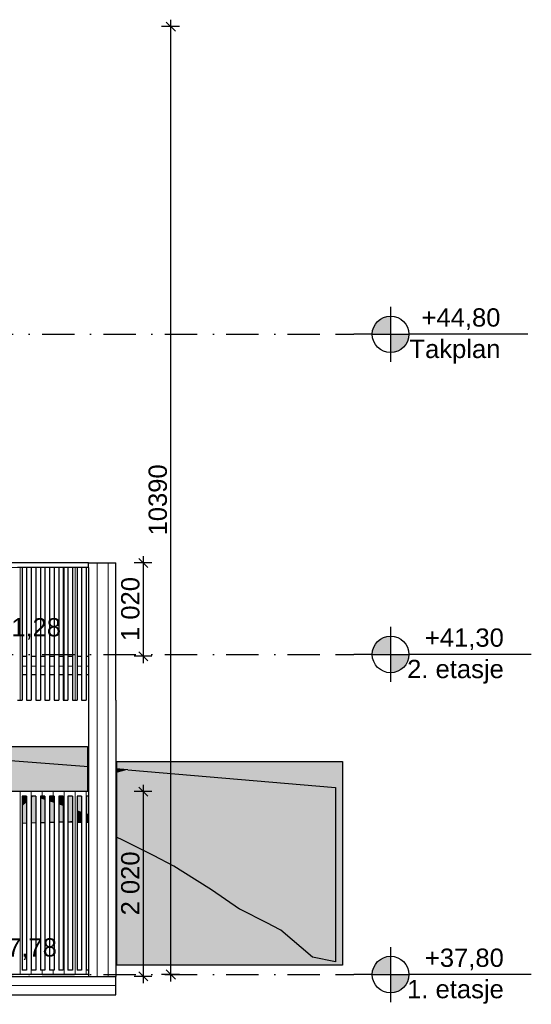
# Model space of a CAD drawing. Header units: millimetres. Extents: x 165469 to 198610573, y -6480348226 to 105421.
# Tile 29 of 42: x 174861861 to 174867448, y -6480310431 to -6480299667. Entities that reach past the tile are written whole.
import ezdxf

# ---------------------------------------------------------------- set-up
doc = ezdxf.new("R2010")
doc.units = ezdxf.units.MM
doc.header["$LTSCALE"] = 0.5
doc.header["$MEASUREMENT"] = 0
doc.linetypes.add('PLINE', pattern=[0])
doc.linetypes.add('Prikk & stiplet', pattern=[1340.555525, 705.555534, -352.777767, 0, -282.222223])
for name, color, linetype in [('231- Bærende yttervegger(Nye konstruksjoner)', 7, 'Continuous'), ('25-- Dekker(Nye konstruksjoner)', 7, 'Continuous'), ('711--_E__ Eksisterende terreng(Nye konstruksjoner)', 7, 'Continuous'), ('842-M___1_100 Målsetting bygning(Nye konstruksjoner)', 7, 'Continuous'), ('878- Annen overflate_visuell informasjon (Skravur)(Nye konstruksjoner)', 7, 'Continuous')]:
    doc.layers.add(name, color=color, linetype=linetype)
doc.layers.add('235- Utvendig kledning og overflate(Nye konstruksjoner)', color=7, linetype='Continuous', lineweight=0)
doc.layers.add('255- Gulvoverflate(Nye konstruksjoner)', color=7, linetype='Continuous', lineweight=0)
doc.styles.add('GENERATED_STYLE_1', font='arial.ttf')
doc.dimstyles.new('GENERATED_STYLE__2', dxfattribs={"dimtxt": 200, "dimasz": 95, "dimexe": 0.18, "dimexo": 1000, "dimgap": 0, "dimtad": 1, "dimdec": 0, "dimzin": 0, "dimdsep": 46, "dimtxsty": 'GENERATED_STYLE_1', "dimblk": 'ARROWHEAD_6', "dimblk1": 'ARROWHEAD_6', "dimblk2": 'ARROWHEAD_6', "dimcen": 0.09, "dimclrd": 256, "dimclre": 256, "dimclrt": 256, "dimadec": 1, "dimazin": 0, "dimtfac": 1, "dimtdec": 4, "dimtmove": 0, "dimatfit": 3, "dimfxl": 1, "dimtolj": 1, "dimtzin": 0, "dimarcsym": 0})

# ---------------------------------------------------------------- blocks, each defined once
blk = doc.blocks.new('*X5', base_point=(168699949, -6480347906))
at = {"layer": '235- Utvendig kledning og overflate(Nye konstruksjoner)', "linetype": 'PLINE'}
for p, q in [((174862706, -6480307106), (174862706, -6480307904)), ((174862706, -6480307906), (174862706, -6480307106)), ((174862826, -6480307106), (174862826, -6480307904)), ((174862826, -6480307906), (174862826, -6480307106)), ((174862706, -6480307904), (174862706, -6480310126)), ((174862706, -6480310126), (174862706, -6480307906)), ((174862826, -6480307904), (174862826, -6480310126)), ((174862826, -6480310126), (174862826, -6480307906))]:
    blk.add_line(p, q, dxfattribs=at)
blk = doc.blocks.new('*X6', base_point=(168699949.229226, -6480347906.25))
at = {"layer": '235- Utvendig kledning og overflate(Nye konstruksjoner)', "linetype": 'PLINE'}
for p, q in [((174862345.665335, -6480308156.25), (174862345.665335, -6480310056.25)), ((174862345.665335, -6480310056.25), (174862345.665335, -6480308156.25))]:
    blk.add_line(p, q, dxfattribs=at)
blk = doc.blocks.new('*X8', base_point=(168699949.2292, -6480347906.25))
at = {"layer": '235- Utvendig kledning og overflate(Nye konstruksjoner)', "linetype": 'PLINE'}
for p, q in [((174862585.7289, -6480308156.25), (174862585.7289, -6480310056.25)), ((174862585.7289, -6480310056.25), (174862585.7289, -6480308156.25))]:
    blk.add_line(p, q, dxfattribs=at)
blk = doc.blocks.new('*X9', base_point=(168699949, -6480347906))
at = {"layer": '235- Utvendig kledning og overflate(Nye konstruksjoner)', "linetype": 'PLINE'}
for p, q in [((174862466, -6480308156), (174862466, -6480310056)), ((174862466, -6480310056), (174862466, -6480308156))]:
    blk.add_line(p, q, dxfattribs=at)
blk = doc.blocks.new('*X12', base_point=(168699949.2292, -6480347906.25))
at = {"layer": '235- Utvendig kledning og overflate(Nye konstruksjoner)', "linetype": 'PLINE'}
for p, q in [((174861985.5753, -6480308156.25), (174861985.5753, -6480310056.25)), ((174861985.5753, -6480310056.25), (174861985.5753, -6480308156.25))]:
    blk.add_line(p, q, dxfattribs=at)
blk = doc.blocks.new('*X13', base_point=(168699949, -6480347906))
at = {"layer": '235- Utvendig kledning og overflate(Nye konstruksjoner)', "linetype": 'PLINE'}
for p, q in [((174861866, -6480308156), (174861866, -6480310056)), ((174861866, -6480310056), (174861866, -6480308156))]:
    blk.add_line(p, q, dxfattribs=at)
blk = doc.blocks.new('*X22', base_point=(168699949, -6480347906))
at = {"layer": '235- Utvendig kledning og overflate(Nye konstruksjoner)', "linetype": 'PLINE'}
for p, q in [((174860905, -6480308106), (174860905, -6480308156)), ((174860905, -6480308156), (174860905, -6480308106)), ((174861025, -6480308106), (174861025, -6480308156)), ((174861025, -6480308156), (174861025, -6480308106)), ((174861145, -6480308106), (174861145, -6480308156)), ((174861145, -6480308156), (174861145, -6480308106)), ((174861265, -6480308106), (174861265, -6480308156)), ((174861265, -6480308156), (174861265, -6480308106)), ((174861385, -6480308106), (174861385, -6480308156)), ((174861385, -6480308156), (174861385, -6480308106)), ((174861505, -6480308106), (174861505, -6480308156)), ((174861505, -6480308156), (174861505, -6480308106)), ((174861625, -6480308106), (174861625, -6480308156)), ((174861625, -6480308156), (174861625, -6480308106)), ((174861746, -6480308106), (174861746, -6480308156)), ((174861746, -6480308156), (174861746, -6480308106)), ((174861866, -6480308106), (174861866, -6480308156)), ((174861866, -6480308156), (174861866, -6480308106)), ((174861986, -6480308106), (174861986, -6480308156)), ((174861986, -6480308156), (174861986, -6480308106)), ((174862106, -6480308106), (174862106, -6480308156)), ((174862106, -6480308156), (174862106, -6480308106)), ((174862226, -6480308106), (174862226, -6480308156)), ((174862226, -6480308156), (174862226, -6480308106)), ((174862346, -6480308106), (174862346, -6480308156)), ((174862346, -6480308156), (174862346, -6480308106)), ((174862466, -6480308106), (174862466, -6480308156)), ((174862466, -6480308156), (174862466, -6480308106)), ((174862586, -6480308106), (174862586, -6480308156)), ((174862586, -6480308156), (174862586, -6480308106))]:
    blk.add_line(p, q, dxfattribs=at)
blk = doc.blocks.new('*X25', base_point=(168699949, -6480347906))
at = {"layer": '235- Utvendig kledning og overflate(Nye konstruksjoner)', "linetype": 'PLINE'}
for p, q in [((174862706, -6480305606), (174862706, -6480307106)), ((174862706, -6480307106), (174862706, -6480305606)), ((174862826, -6480305606), (174862826, -6480307106)), ((174862826, -6480307106), (174862826, -6480305606))]:
    blk.add_line(p, q, dxfattribs=at)
blk = doc.blocks.new('*X26', base_point=(168699949, -6480347906))
at = {"layer": '235- Utvendig kledning og overflate(Nye konstruksjoner)', "linetype": 'PLINE'}
for p, q in [((174862346, -6480305656), (174862346, -6480307106)), ((174862346, -6480307106), (174862346, -6480305656))]:
    blk.add_line(p, q, dxfattribs=at)
blk = doc.blocks.new('*X28', base_point=(168699949, -6480347906))
at = {"layer": '235- Utvendig kledning og overflate(Nye konstruksjoner)', "linetype": 'PLINE'}
for p, q in [((174862586, -6480305656), (174862586, -6480307106)), ((174862586, -6480307106), (174862586, -6480305656))]:
    blk.add_line(p, q, dxfattribs=at)
blk = doc.blocks.new('*X29', base_point=(168699949, -6480347906))
at = {"layer": '235- Utvendig kledning og overflate(Nye konstruksjoner)', "linetype": 'PLINE'}
for p, q in [((174862466, -6480305656), (174862466, -6480307106)), ((174862466, -6480307106), (174862466, -6480305656))]:
    blk.add_line(p, q, dxfattribs=at)
blk = doc.blocks.new('*X32', base_point=(168699949, -6480347906))
at = {"layer": '235- Utvendig kledning og overflate(Nye konstruksjoner)', "linetype": 'PLINE'}
for p, q in [((174861986, -6480305656), (174861986, -6480307106)), ((174861986, -6480307106), (174861986, -6480305656))]:
    blk.add_line(p, q, dxfattribs=at)
blk = doc.blocks.new('*X33', base_point=(168699949, -6480347906))
at = {"layer": '235- Utvendig kledning og overflate(Nye konstruksjoner)', "linetype": 'PLINE'}
for p, q in [((174861866, -6480305656), (174861866, -6480307106)), ((174861866, -6480307106), (174861866, -6480305656))]:
    blk.add_line(p, q, dxfattribs=at)
blk = doc.blocks.new('*X44', base_point=(168699949, -6480347906))
at = {"layer": '235- Utvendig kledning og overflate(Nye konstruksjoner)', "linetype": 'PLINE'}
for p, q in [((174860811, -6480305655), (174862611, -6480305655)), ((174862611, -6480305655), (174860811, -6480305655))]:
    blk.add_line(p, q, dxfattribs=at)
blk = doc.blocks.new('*X56', base_point=(168699949, -6480347906))
at = {"layer": '235- Utvendig kledning og overflate(Nye konstruksjoner)', "linetype": 'PLINE'}
for p, q in [((174861936, -6480306736), (174861886, -6480306736)), ((174861886, -6480306736), (174861936, -6480306736))]:
    blk.add_line(p, q, dxfattribs=at)
blk = doc.blocks.new('*X57', base_point=(168699949, -6480347906))
at = {"layer": '235- Utvendig kledning og overflate(Nye konstruksjoner)', "linetype": 'PLINE'}
for p, q in [((174862036, -6480306736), (174861986, -6480306736)), ((174861986, -6480306736), (174862036, -6480306736))]:
    blk.add_line(p, q, dxfattribs=at)
blk = doc.blocks.new('*X58', base_point=(168699949, -6480347906))
at = {"layer": '235- Utvendig kledning og overflate(Nye konstruksjoner)', "linetype": 'PLINE'}
for p, q in [((174862136, -6480306736), (174862086, -6480306736)), ((174862086, -6480306736), (174862136, -6480306736))]:
    blk.add_line(p, q, dxfattribs=at)
blk = doc.blocks.new('*X59', base_point=(168699949, -6480347906))
at = {"layer": '235- Utvendig kledning og overflate(Nye konstruksjoner)', "linetype": 'PLINE'}
for p, q in [((174862236, -6480306736), (174862186, -6480306736)), ((174862186, -6480306736), (174862236, -6480306736))]:
    blk.add_line(p, q, dxfattribs=at)
blk = doc.blocks.new('*X60', base_point=(168699949, -6480347906))
at = {"layer": '235- Utvendig kledning og overflate(Nye konstruksjoner)', "linetype": 'PLINE'}
for p, q in [((174862336, -6480306736), (174862286, -6480306736)), ((174862286, -6480306736), (174862336, -6480306736))]:
    blk.add_line(p, q, dxfattribs=at)
blk = doc.blocks.new('*X61', base_point=(168699949, -6480347906))
at = {"layer": '235- Utvendig kledning og overflate(Nye konstruksjoner)', "linetype": 'PLINE'}
for p, q in [((174862436, -6480306736), (174862386, -6480306736)), ((174862386, -6480306736), (174862436, -6480306736))]:
    blk.add_line(p, q, dxfattribs=at)
blk = doc.blocks.new('*X62', base_point=(168699949, -6480347906))
at = {"layer": '235- Utvendig kledning og overflate(Nye konstruksjoner)', "linetype": 'PLINE'}
for p, q in [((174862536, -6480306736), (174862486, -6480306736)), ((174862486, -6480306736), (174862536, -6480306736))]:
    blk.add_line(p, q, dxfattribs=at)
blk = doc.blocks.new('*X63', base_point=(168699949, -6480347906))
at = {"layer": '235- Utvendig kledning og overflate(Nye konstruksjoner)', "linetype": 'PLINE'}
for p, q in [((174862611, -6480306736), (174862586, -6480306736)), ((174862586, -6480306736), (174862611, -6480306736))]:
    blk.add_line(p, q, dxfattribs=at)
blk = doc.blocks.new('*X65', base_point=(168699949, -6480347906))
at = {"layer": '235- Utvendig kledning og overflate(Nye konstruksjoner)', "linetype": 'PLINE'}
for p, q in [((174860905, -6480310056), (174860905, -6480310106)), ((174860905, -6480310106), (174860905, -6480310056)), ((174861025, -6480310056), (174861025, -6480310106)), ((174861025, -6480310106), (174861025, -6480310056)), ((174861145, -6480310056), (174861145, -6480310106)), ((174861145, -6480310106), (174861145, -6480310056)), ((174861265, -6480310056), (174861265, -6480310106)), ((174861265, -6480310106), (174861265, -6480310056)), ((174861385, -6480310056), (174861385, -6480310106)), ((174861385, -6480310106), (174861385, -6480310056)), ((174861505, -6480310056), (174861505, -6480310106)), ((174861505, -6480310106), (174861505, -6480310056)), ((174861625, -6480310056), (174861625, -6480310106)), ((174861625, -6480310106), (174861625, -6480310056)), ((174861746, -6480310056), (174861746, -6480310106)), ((174861746, -6480310106), (174861746, -6480310056)), ((174861866, -6480310056), (174861866, -6480310106)), ((174861866, -6480310106), (174861866, -6480310056)), ((174861986, -6480310056), (174861986, -6480310106)), ((174861986, -6480310106), (174861986, -6480310056)), ((174862106, -6480310056), (174862106, -6480310106)), ((174862106, -6480310106), (174862106, -6480310056)), ((174862226, -6480310056), (174862226, -6480310106)), ((174862226, -6480310106), (174862226, -6480310056)), ((174862346, -6480310056), (174862346, -6480310106)), ((174862346, -6480310106), (174862346, -6480310056)), ((174862466, -6480310056), (174862466, -6480310106)), ((174862466, -6480310106), (174862466, -6480310056)), ((174862586, -6480310056), (174862586, -6480310106)), ((174862586, -6480310106), (174862586, -6480310056))]:
    blk.add_line(p, q, dxfattribs=at)
blk = doc.blocks.new('*D68', base_point=(168699949, -6480347906))
at = {"layer": '842-M___1_100 Målsetting bygning(Nye konstruksjoner)', "linetype": 'PLINE'}
for p, q in [((174863211, -6480305606), (174863211, -6480305531)), ((174863305, -6480305606), (174863111, -6480305606)), ((174863261, -6480305656), (174863161, -6480305556)), ((174863211, -6480306626), (174863211, -6480305606)), ((174863161, -6480306576), (174863261, -6480306676)), ((174863305, -6480306626), (174863111, -6480306626)), ((174863211, -6480306701), (174863211, -6480306626))]:
    blk.add_line(p, q, dxfattribs=at)
at = {"layer": '842-M___1_100 Målsetting bygning(Nye konstruksjoner)', "insert": (174863171, -6480306459), "char_height": 200, "attachment_point": 7, "rotation": 90, "style": 'GENERATED_STYLE_1'}
blk.add_mtext('\\A1;{\\pql;\\fArial|b0|i0|c0|p0;\\W1.000000;1\xa0020}', dxfattribs=at)
blk = doc.blocks.new('ARROWHEAD_6')
at = {"linetype": 'Continuous'}
for p, q in [((0, 0), (-1, 0)), ((-0.5, -0.5), (0.5, 0.5))]:
    blk.add_line(p, q, dxfattribs=at)
blk = doc.blocks.new('*D90', base_point=(168699949, -6480347906))
at = {"layer": '842-M___1_100 Målsetting bygning(Nye konstruksjoner)', "linetype": 'PLINE'}
for p, q in [((174863305, -6480308106), (174863111, -6480308106)), ((174863261, -6480308156), (174863161, -6480308056)), ((174863211, -6480308106), (174863211, -6480308031)), ((174863211, -6480310126), (174863211, -6480308106)), ((174863305, -6480310126), (174863111, -6480310126)), ((174863161, -6480310076), (174863261, -6480310176)), ((174863211, -6480310201), (174863211, -6480310126))]:
    blk.add_line(p, q, dxfattribs=at)
at = {"layer": '842-M___1_100 Målsetting bygning(Nye konstruksjoner)', "insert": (174863171, -6480309459), "char_height": 200, "attachment_point": 7, "rotation": 90, "style": 'GENERATED_STYLE_1'}
blk.add_mtext('\\A1;{\\pql;\\fArial|b0|i0|c0|p0;\\W1.000000;2\xa0020}', dxfattribs=at)
blk = doc.blocks.new('*D91', base_point=(168699949, -6480347906))
at = {"layer": '842-M___1_100 Målsetting bygning(Nye konstruksjoner)', "linetype": 'PLINE'}
for p, q in [((174863561, -6480299792), (174863461, -6480299692)), ((174863511, -6480299742), (174863511, -6480299667)), ((174863605, -6480299742), (174863411, -6480299742)), ((174863511, -6480310106), (174863511, -6480299742)), ((174863461, -6480310056), (174863561, -6480310156)), ((174863605, -6480310106), (174863411, -6480310106)), ((174863511, -6480310181), (174863511, -6480310106))]:
    blk.add_line(p, q, dxfattribs=at)
at = {"layer": '842-M___1_100 Målsetting bygning(Nye konstruksjoner)', "insert": (174863471, -6480305305), "char_height": 200, "attachment_point": 7, "rotation": 90, "style": 'GENERATED_STYLE_1'}
blk.add_mtext('\\A1;{\\pql;\\fArial|b0|i0|c0|p0;\\W1.000000;10390}', dxfattribs=at)

msp = doc.modelspace()

# ---------------------------------------------------------------- hatches: boundary and pattern name
at = {"linetype": 'Continuous'}
for points in [[(174865911.5, -6480303106.2), (174865911.5, -6480302906.2, 0.4142136), (174865711.5, -6480303106.2)], [(174865911.5, -6480303106.2), (174865911.5, -6480303306.2, 0.4142136), (174866111.5, -6480303106.2)], [(174865911.5, -6480306606.2), (174865911.5, -6480306406.2, 0.4142136), (174865711.5, -6480306606.2)], [(174865911.5, -6480306606.2), (174865911.5, -6480306806.2, 0.4142136), (174866111.5, -6480306606.2)], [(174865911.5, -6480310106.2), (174865911.5, -6480309906.2, 0.4142136), (174865711.5, -6480310106.2)], [(174865911.5, -6480310106.2), (174865911.5, -6480310306.2, 0.4142136), (174866111.5, -6480310106.2)]]:
    msp.add_hatch(color=256, dxfattribs=at).paths.add_polyline_path(points)
at = {"layer": '255- Gulvoverflate(Nye konstruksjoner)', "linetype": 'Continuous'}
h = msp.add_hatch(dxfattribs=at)
h.set_pattern_fill('Linjer_120_mm_0003', color=256, style=0, pattern_type=2)
h.set_pattern_definition([(180, (168699949.65, -6480347906.25), (2e-10, 120), [])])
h.paths.add_polyline_path([(174860811.5, -6480310126.3), (174860811.5, -6480310326.3), (174862911.5, -6480310326.3), (174862911.5, -6480310126.3)])
at = {"layer": '711--_E__ Eksisterende terreng(Nye konstruksjoner)', "linetype": 'Continuous'}
for points in [[(174862611.5, -6480307833.9), (174860899, -6480307704.7), (174860899, -6480307797.9), (174861855.8, -6480308106.3), (174862188.5, -6480308106.3), (174862611.5, -6480307987.1)], [(174862611.5, -6480307833.9), (174860899, -6480307704.7), (174860899, -6480307797.9), (174861855.8, -6480308106.3), (174862188.5, -6480308106.3), (174862611.5, -6480307987.1)], [(174862911.5, -6480307856.5), (174862911.5, -6480307902.6), (174863040.7, -6480307866.3)], [(174862911.5, -6480307856.5), (174862911.5, -6480307902.6), (174863040.7, -6480307866.3)], [(174863040.7, -6480307866.3), (174862911.5, -6480307902.6), (174862911.5, -6480308076.4)], [(174862911.5, -6480308076.4), (174862911.5, -6480308372.3), (174865040.6, -6480308216.3), (174863040.7, -6480307866.3)], [(174863040.7, -6480307866.3), (174862911.5, -6480307902.6), (174862911.5, -6480308076.4)], [(174862911.5, -6480308076.4), (174862911.5, -6480308372.3), (174865040.6, -6480308216.3), (174863040.7, -6480307866.3)], [(174863040.7, -6480307866.3), (174865040.6, -6480308216.3), (174865311.5, -6480308133.6), (174865311.5, -6480308060.2)], [(174863040.7, -6480307866.3), (174865040.6, -6480308216.3), (174865311.5, -6480308133.6), (174865311.5, -6480308060.2)], [(174862188.5, -6480308106.3), (174862611.5, -6480308106.3), (174862611.5, -6480307987.1)], [(174862188.5, -6480308106.3), (174862611.5, -6480308106.3), (174862611.5, -6480307987.1)], [(174861886.5, -6480308156.3), (174861886.5, -6480308266.4), (174861936.5, -6480308222.2), (174861936.5, -6480308156.3)], [(174861886.5, -6480308156.3), (174861886.5, -6480308266.4), (174861936.5, -6480308222.2), (174861936.5, -6480308156.3)], [(174861886.5, -6480308454.6), (174861936.5, -6480308452.5), (174861936.5, -6480308222.2), (174861886.5, -6480308266.4)], [(174861886.5, -6480308454.6), (174861936.5, -6480308452.5), (174861936.5, -6480308222.2), (174861886.5, -6480308266.4)], [(174862011, -6480308156.3), (174861986.5, -6480308156.3), (174861986.5, -6480308177.9)], [(174862011, -6480308156.3), (174861986.5, -6480308156.3), (174861986.5, -6480308177.9)], [(174861986.5, -6480308450.4), (174862036.5, -6480308448.8), (174862036.5, -6480308164.5), (174862011, -6480308156.3), (174861986.5, -6480308177.9)], [(174861986.5, -6480308450.4), (174862036.5, -6480308448.8), (174862036.5, -6480308164.5), (174862011, -6480308156.3), (174861986.5, -6480308177.9)], [(174862011, -6480308156.3), (174862036.5, -6480308164.5), (174862036.5, -6480308156.3)], [(174862011, -6480308156.3), (174862036.5, -6480308164.5), (174862036.5, -6480308156.3)], [(174862136.5, -6480308156.3), (174862086.5, -6480308156.3), (174862086.5, -6480308180.7), (174862136.5, -6480308196.9)], [(174862136.5, -6480308156.3), (174862086.5, -6480308156.3), (174862086.5, -6480308180.7), (174862136.5, -6480308196.9)], [(174862086.5, -6480308180.7), (174862086.5, -6480308447.3), (174862136.5, -6480308445.7), (174862136.5, -6480308196.9)], [(174862086.5, -6480308180.7), (174862086.5, -6480308447.3), (174862136.5, -6480308445.7), (174862136.5, -6480308196.9)], [(174862186.5, -6480308156.3), (174862186.5, -6480308213.1), (174862236.5, -6480308229.3), (174862236.5, -6480308156.3)], [(174862186.5, -6480308156.3), (174862186.5, -6480308213.1), (174862236.5, -6480308229.3), (174862236.5, -6480308156.3)], [(174862186.5, -6480308213.1), (174862186.5, -6480308444.1), (174862236.5, -6480308442.5), (174862236.5, -6480308229.3)], [(174862186.5, -6480308213.1), (174862186.5, -6480308444.1), (174862236.5, -6480308442.5), (174862236.5, -6480308229.3)], [(174862286.5, -6480308156.3), (174862286.5, -6480308245.5), (174862336.5, -6480308261.7), (174862336.5, -6480308156.3)], [(174862286.5, -6480308156.3), (174862286.5, -6480308245.5), (174862336.5, -6480308261.7), (174862336.5, -6480308156.3)], [(174862386.5, -6480308277.9), (174862436.5, -6480308294.1), (174862436.5, -6480308156.3), (174862386.5, -6480308156.3)], [(174862386.5, -6480308277.9), (174862436.5, -6480308294.1), (174862436.5, -6480308156.3), (174862386.5, -6480308156.3)], [(174862486.5, -6480308310.3), (174862536.5, -6480308326.5), (174862536.5, -6480308156.3), (174862486.5, -6480308156.3)], [(174862486.5, -6480308310.3), (174862536.5, -6480308326.5), (174862536.5, -6480308156.3), (174862486.5, -6480308156.3)], [(174862586.5, -6480308342.7), (174862611.5, -6480308350.8), (174862611.5, -6480308156.3), (174862586.5, -6480308156.3)], [(174862586.5, -6480308342.7), (174862611.5, -6480308350.8), (174862611.5, -6480308156.3), (174862586.5, -6480308156.3)], [(174862911.5, -6480308372.3), (174862911.5, -6480308424.7), (174863760.4, -6480308596.3), (174865040.6, -6480308216.3)], [(174862911.5, -6480308372.3), (174862911.5, -6480308424.7), (174863760.4, -6480308596.3), (174865040.6, -6480308216.3)], [(174865040.6, -6480308216.3), (174863760.4, -6480308596.3), (174864915.8, -6480309286.3)], [(174865040.6, -6480308216.3), (174863760.4, -6480308596.3), (174864915.8, -6480309286.3)], [(174865040.6, -6480308216.3), (174864915.8, -6480309286.3), (174865311.5, -6480309082.6), (174865311.5, -6480308377.9)], [(174865040.6, -6480308216.3), (174864915.8, -6480309286.3), (174865311.5, -6480309082.6), (174865311.5, -6480308377.9)], [(174865311.5, -6480308199.1), (174865311.5, -6480308133.6), (174865040.6, -6480308216.3)], [(174865311.5, -6480308199.1), (174865311.5, -6480308133.6), (174865040.6, -6480308216.3)], [(174865311.5, -6480308377.9), (174865311.5, -6480308199.1), (174865040.6, -6480308216.3)], [(174865311.5, -6480308377.9), (174865311.5, -6480308199.1), (174865040.6, -6480308216.3)], [(174862286.5, -6480308440.9), (174862320.7, -6480308439.9), (174862336.5, -6480308439.6), (174862336.5, -6480308261.7), (174862286.5, -6480308245.5)], [(174862286.5, -6480308440.9), (174862320.7, -6480308439.9), (174862336.5, -6480308439.6), (174862336.5, -6480308261.7), (174862286.5, -6480308245.5)], [(174862386.5, -6480308277.9), (174862386.5, -6480308432.8), (174862436.5, -6480308425.8), (174862436.5, -6480308294.1)], [(174862386.5, -6480308277.9), (174862386.5, -6480308432.8), (174862436.5, -6480308425.8), (174862436.5, -6480308294.1)], [(174862536.5, -6480308326.5), (174862486.5, -6480308310.3), (174862486.5, -6480308418.9), (174862536.5, -6480308411.9)], [(174862536.5, -6480308326.5), (174862486.5, -6480308310.3), (174862486.5, -6480308418.9), (174862536.5, -6480308411.9)], [(174862386.5, -6480308440.4), (174862436.5, -6480308441.3), (174862436.5, -6480308425.8), (174862386.5, -6480308432.8)], [(174862386.5, -6480308440.4), (174862436.5, -6480308441.3), (174862436.5, -6480308425.8), (174862386.5, -6480308432.8)], [(174862536.5, -6480308411.9), (174862486.5, -6480308418.9), (174862486.5, -6480308442.2), (174862536.5, -6480308443.1)], [(174862536.5, -6480308411.9), (174862486.5, -6480308418.9), (174862486.5, -6480308442.2), (174862536.5, -6480308443.1)], [(174862586.5, -6480308405), (174862611.5, -6480308401.5), (174862611.5, -6480308350.8), (174862586.5, -6480308342.7)], [(174862586.5, -6480308405), (174862611.5, -6480308401.5), (174862611.5, -6480308350.8), (174862586.5, -6480308342.7)], [(174862611.5, -6480308401.5), (174862586.5, -6480308405), (174862586.5, -6480308444), (174862611.5, -6480308444.4)], [(174862611.5, -6480308401.5), (174862586.5, -6480308405), (174862586.5, -6480308444), (174862611.5, -6480308444.4)], [(174863760.4, -6480308596.3), (174862911.5, -6480308424.7), (174862911.5, -6480308599.8), (174862995.1, -6480308638.7), (174863322.4, -6480308802.6), (174863544.3, -6480308922.1)], [(174863760.4, -6480308596.3), (174862911.5, -6480308424.7), (174862911.5, -6480308599.8), (174862995.1, -6480308638.7), (174863322.4, -6480308802.6), (174863544.3, -6480308922.1)], [(174863760.4, -6480308596.3), (174863544.3, -6480308922.1), (174863642.8, -6480308981.2), (174863956.3, -6480309181.5), (174864262.6, -6480309390.3), (174864270.7, -6480309396.2), (174864915.8, -6480309286.3)], [(174863760.4, -6480308596.3), (174863544.3, -6480308922.1), (174863642.8, -6480308981.2), (174863956.3, -6480309181.5), (174864262.6, -6480309390.3), (174864270.7, -6480309396.2), (174864915.8, -6480309286.3)], [(174864915.8, -6480309286.3), (174865311.5, -6480309353.3), (174865311.5, -6480309082.6)], [(174864915.8, -6480309286.3), (174865311.5, -6480309353.3), (174865311.5, -6480309082.6)], [(174864712.5, -6480309622.2), (174864915.8, -6480309286.3), (174864270.7, -6480309396.2), (174864561.5, -6480309539.7), (174864707.3, -6480309616.7)], [(174864712.5, -6480309622.2), (174864915.8, -6480309286.3), (174864270.7, -6480309396.2), (174864561.5, -6480309539.7), (174864707.3, -6480309616.7)], [(174864712.5, -6480309622.2), (174865058.6, -6480309916.6), (174865311.5, -6480309937.1), (174865311.5, -6480309481.6), (174864915.8, -6480309286.3)], [(174864712.5, -6480309622.2), (174865058.6, -6480309916.6), (174865311.5, -6480309937.1), (174865311.5, -6480309481.6), (174864915.8, -6480309286.3)], [(174865311.5, -6480309353.3), (174864915.8, -6480309286.3), (174865311.5, -6480309481.6)], [(174865311.5, -6480309353.3), (174864915.8, -6480309286.3), (174865311.5, -6480309481.6)], [(174865311.5, -6480309966.1), (174865311.5, -6480309937.1), (174865058.6, -6480309916.6)], [(174865311.5, -6480309966.1), (174865311.5, -6480309937.1), (174865058.6, -6480309916.6)]]:
    msp.add_hatch(color=256, dxfattribs=at).paths.add_polyline_path(points)
at = {"layer": '878- Annen overflate_visuell informasjon (Skravur)(Nye konstruksjoner)', "linetype": 'Continuous'}
for points in [[(174860909, -6480307612.8), (174862601.5, -6480307612.8), (174862601.5, -6480308106.3), (174860909, -6480308106.3)], [(174862921.5, -6480307776.5), (174865387.7, -6480307776.5), (174865387.7, -6480310003.8), (174862921.5, -6480310003.8)]]:
    msp.add_hatch(color=256, dxfattribs=at).paths.add_polyline_path(points)

# ---------------------------------------------------------------- linework, layer by layer
at = {"linetype": 'PLINE'}
for p, q in [((174865911.5, -6480302806.2), (174865911.5, -6480303406.2)), ((174865311.5, -6480303106.2), (174865411.5, -6480303106.2)), ((174865411.5, -6480303106.2), (174865511.5, -6480303106.2)), ((174865711.5, -6480303106.2), (174865511.5, -6480303106.2)), ((174865711.5, -6480303106.2), (174866111.5, -6480303106.2)), ((174867411.5, -6480303106.2), (174866111.5, -6480303106.2)), ((174865911.5, -6480306306.2), (174865911.5, -6480306906.2)), ((174865311.5, -6480306606.2), (174865411.5, -6480306606.2)), ((174865411.5, -6480306606.2), (174865511.5, -6480306606.2)), ((174865711.5, -6480306606.2), (174865511.5, -6480306606.2)), ((174865711.5, -6480306606.2), (174866111.5, -6480306606.2)), ((174867448.4, -6480306606.2), (174866111.5, -6480306606.2)), ((174865911.5, -6480309806.2), (174865911.5, -6480310406.2)), ((174865311.5, -6480310106.2), (174865411.5, -6480310106.2)), ((174865411.5, -6480310106.2), (174865511.5, -6480310106.2)), ((174865711.5, -6480310106.2), (174865511.5, -6480310106.2)), ((174865711.5, -6480310106.2), (174866111.5, -6480310106.2)), ((174867448.4, -6480310106.2), (174866111.5, -6480310106.2))]:
    msp.add_line(p, q, dxfattribs=at)
at = {"linetype": 'Prikk & stiplet'}
for p, q in [((174840653.6, -6480303106.2), (174865311.5, -6480303106.2)), ((174840653.6, -6480306606.2), (174865311.5, -6480306606.2)), ((174840653.6, -6480310106.2), (174865311.5, -6480310106.2))]:
    msp.add_line(p, q, dxfattribs=at)
at = {"linetype": 'PLINE'}
for centre in [(174865911.5, -6480303106.2), (174865911.5, -6480306606.2), (174865911.5, -6480310106.2)]:
    msp.add_circle(centre, 200, dxfattribs=at)
at = {"layer": '231- Bærende yttervegger(Nye konstruksjoner)', "linetype": 'PLINE'}
for p, q in [((174862611.5, -6480305606.2), (174860811.5, -6480305606.2)), ((174862611.5, -6480305606.2), (174862911.5, -6480305606.2)), ((174862611.5, -6480305656.2), (174862611.5, -6480305606.2)), ((174862911.5, -6480305656.2), (174862911.5, -6480305606.2)), ((174861886.5, -6480305656.2), (174861836.5, -6480305656.2)), ((174861886.5, -6480305656.2), (174861886.5, -6480307106.2)), ((174861936.5, -6480305656.2), (174861886.5, -6480305656.2)), ((174861936.5, -6480305656.2), (174861936.5, -6480307106.2)), ((174861986.5, -6480305656.2), (174861936.5, -6480305656.2)), ((174861986.5, -6480305656.2), (174861986.5, -6480307106.2)), ((174862036.5, -6480305656.2), (174861986.5, -6480305656.2)), ((174862036.5, -6480305656.2), (174862036.5, -6480307106.2)), ((174862086.5, -6480305656.2), (174862036.5, -6480305656.2)), ((174862086.5, -6480305656.2), (174862086.5, -6480307106.2)), ((174862136.5, -6480305656.2), (174862086.5, -6480305656.2)), ((174862136.5, -6480305656.2), (174862136.5, -6480307106.2)), ((174862186.5, -6480305656.2), (174862136.5, -6480305656.2)), ((174862186.5, -6480305656.2), (174862186.5, -6480307106.2)), ((174862236.5, -6480305656.2), (174862186.5, -6480305656.2)), ((174862236.5, -6480305656.2), (174862236.5, -6480307106.2)), ((174862286.5, -6480305656.2), (174862236.5, -6480305656.2)), ((174862286.5, -6480305656.2), (174862286.5, -6480307106.2)), ((174862336.5, -6480305656.2), (174862286.5, -6480305656.2)), ((174862336.5, -6480305656.2), (174862336.5, -6480307106.2)), ((174862386.5, -6480305656.2), (174862336.5, -6480305656.2)), ((174862386.5, -6480305656.2), (174862386.5, -6480307106.2)), ((174862436.5, -6480305656.2), (174862386.5, -6480305656.2)), ((174862436.5, -6480305656.2), (174862436.5, -6480307106.2)), ((174862486.5, -6480305656.2), (174862436.5, -6480305656.2)), ((174862486.5, -6480305656.2), (174862486.5, -6480307106.2)), ((174862536.5, -6480305656.2), (174862486.5, -6480305656.2)), ((174862536.5, -6480305656.2), (174862536.5, -6480307106.2)), ((174862586.5, -6480305656.2), (174862536.5, -6480305656.2)), ((174862586.5, -6480305656.2), (174862586.5, -6480307106.2)), ((174862611.5, -6480305656.2), (174862586.5, -6480305656.2)), ((174862611.5, -6480305656.2), (174862611.5, -6480307106.2)), ((174862911.5, -6480307106.2), (174862911.5, -6480305656.2)), ((174861836.5, -6480307106.2), (174861886.5, -6480307106.2)), ((174861936.5, -6480307106.2), (174861986.5, -6480307106.2)), ((174862036.5, -6480307106.2), (174862086.5, -6480307106.2)), ((174862136.5, -6480307106.2), (174862186.5, -6480307106.2)), ((174862236.5, -6480307106.2), (174862286.5, -6480307106.2)), ((174862336.5, -6480307106.2), (174862386.5, -6480307106.2)), ((174862436.5, -6480307106.2), (174862486.5, -6480307106.2)), ((174862536.5, -6480307106.2), (174862586.5, -6480307106.2)), ((174862611.5, -6480307106.2), (174862611.5, -6480310126.3)), ((174862911.5, -6480307106.2), (174862911.5, -6480310126.3)), ((174862611.5, -6480308106.3), (174860899, -6480308106.3)), ((174861886.5, -6480308156.3), (174861886.5, -6480310056.2)), ((174861936.5, -6480308156.3), (174861886.5, -6480308156.3)), ((174861936.5, -6480308156.3), (174861936.5, -6480310056.2)), ((174861986.5, -6480308156.3), (174861986.5, -6480310056.2)), ((174862036.5, -6480308156.3), (174861986.5, -6480308156.3)), ((174862036.5, -6480308156.3), (174862036.5, -6480310056.2)), ((174862086.5, -6480308156.3), (174862086.5, -6480310056.2)), ((174862136.5, -6480308156.3), (174862086.5, -6480308156.3)), ((174862136.5, -6480308156.3), (174862136.5, -6480310056.2)), ((174862186.5, -6480308156.3), (174862186.5, -6480310056.2)), ((174862236.5, -6480308156.3), (174862186.5, -6480308156.3)), ((174862236.5, -6480308156.3), (174862236.5, -6480310056.2)), ((174862286.5, -6480308156.3), (174862286.5, -6480310056.2)), ((174862336.5, -6480308156.3), (174862286.5, -6480308156.3)), ((174862336.5, -6480308156.3), (174862336.5, -6480310056.2)), ((174862386.5, -6480308156.3), (174862386.5, -6480310056.2)), ((174862436.5, -6480308156.3), (174862386.5, -6480308156.3)), ((174862436.5, -6480308156.3), (174862436.5, -6480310056.2)), ((174862486.5, -6480308156.3), (174862486.5, -6480310056.2)), ((174862536.5, -6480308156.3), (174862486.5, -6480308156.3)), ((174862536.5, -6480308156.3), (174862536.5, -6480310056.2)), ((174862586.5, -6480308156.3), (174862586.5, -6480310056.2)), ((174862611.5, -6480308156.3), (174862586.5, -6480308156.3)), ((174861936.5, -6480310056.2), (174861886.5, -6480310056.2)), ((174862036.5, -6480310056.2), (174861986.5, -6480310056.2)), ((174862136.5, -6480310056.2), (174862086.5, -6480310056.2)), ((174862236.5, -6480310056.2), (174862186.5, -6480310056.2)), ((174862336.5, -6480310056.2), (174862286.5, -6480310056.2)), ((174862436.5, -6480310056.2), (174862386.5, -6480310056.2)), ((174862536.5, -6480310056.2), (174862486.5, -6480310056.2)), ((174862611.5, -6480310056.2), (174862586.5, -6480310056.2)), ((174862611.5, -6480310106.2), (174860899, -6480310106.2)), ((174862611.5, -6480310126.3), (174862911.5, -6480310126.3))]:
    msp.add_line(p, q, dxfattribs=at)
at = {"layer": '25-- Dekker(Nye konstruksjoner)', "linetype": 'PLINE'}
for p, q in [((174861886.5, -6480306626.2), (174861936.5, -6480306626.2)), ((174861986.5, -6480306626.2), (174862036.5, -6480306626.2)), ((174862086.5, -6480306626.2), (174862136.5, -6480306626.2)), ((174862186.5, -6480306626.2), (174862236.5, -6480306626.2)), ((174862286.5, -6480306626.2), (174862336.5, -6480306626.2)), ((174862386.5, -6480306626.2), (174862436.5, -6480306626.2)), ((174862486.5, -6480306626.2), (174862536.5, -6480306626.2)), ((174862586.5, -6480306626.2), (174862611.5, -6480306626.2)), ((174861886.5, -6480306826.2), (174861936.5, -6480306826.2)), ((174861986.5, -6480306826.2), (174862036.5, -6480306826.2)), ((174862086.5, -6480306826.2), (174862136.5, -6480306826.2)), ((174862186.5, -6480306826.2), (174862236.5, -6480306826.2)), ((174862286.5, -6480306826.2), (174862336.5, -6480306826.2)), ((174862386.5, -6480306826.2), (174862436.5, -6480306826.2)), ((174862486.5, -6480306826.2), (174862536.5, -6480306826.2)), ((174862586.5, -6480306826.2), (174862611.5, -6480306826.2)), ((174860811.5, -6480310126.3), (174862611.5, -6480310126.3)), ((174862911.5, -6480310326.3), (174862911.5, -6480310126.3)), ((174860811.5, -6480310326.3), (174862911.5, -6480310326.3))]:
    msp.add_line(p, q, dxfattribs=at)
at = {"layer": '711--_E__ Eksisterende terreng(Nye konstruksjoner)', "linetype": 'PLINE'}
for p, q in [((174862611.5, -6480307833.9), (174860899, -6480307704.7)), ((174863040.7, -6480307866.3), (174862911.5, -6480307856.5)), ((174863040.7, -6480307866.3), (174865311.5, -6480308060.2)), ((174865311.5, -6480308060.2), (174865311.5, -6480308133.6)), ((174865311.5, -6480308133.6), (174865311.5, -6480308199.1)), ((174865311.5, -6480308199.1), (174865311.5, -6480308377.9)), ((174862236.5, -6480308442.5), (174862186.5, -6480308444.1)), ((174862320.7, -6480308439.9), (174862286.5, -6480308440.9)), ((174862336.5, -6480308439.6), (174862320.7, -6480308439.9)), ((174862436.5, -6480308441.3), (174862386.5, -6480308440.4)), ((174862536.5, -6480308443.1), (174862486.5, -6480308442.2)), ((174862611.5, -6480308444.4), (174862586.5, -6480308444)), ((174865311.5, -6480308377.9), (174865311.5, -6480309082.6)), ((174861936.5, -6480308452.5), (174861886.5, -6480308454.6)), ((174862036.5, -6480308448.8), (174861986.5, -6480308450.4)), ((174862136.5, -6480308445.7), (174862086.5, -6480308447.3)), ((174862995.1, -6480308638.7), (174862911.5, -6480308599.8)), ((174863322.4, -6480308802.6), (174862995.1, -6480308638.7)), ((174863544.3, -6480308922.1), (174863322.4, -6480308802.6)), ((174863642.8, -6480308981.2), (174863544.3, -6480308922.1)), ((174863956.3, -6480309181.5), (174863642.8, -6480308981.2)), ((174865311.5, -6480309082.6), (174865311.5, -6480309353.3)), ((174864262.6, -6480309390.3), (174863956.3, -6480309181.5)), ((174864270.7, -6480309396.2), (174864262.6, -6480309390.3)), ((174864561.5, -6480309539.7), (174864270.7, -6480309396.2)), ((174865311.5, -6480309353.3), (174865311.5, -6480309481.6)), ((174865311.5, -6480309481.6), (174865311.5, -6480309937.1)), ((174864707.3, -6480309616.7), (174864561.5, -6480309539.7)), ((174864712.5, -6480309622.2), (174864707.3, -6480309616.7)), ((174865058.6, -6480309916.6), (174864712.5, -6480309622.2)), ((174865311.5, -6480309966.1), (174865058.6, -6480309916.6)), ((174865311.5, -6480309937.1), (174865311.5, -6480309966.1))]:
    msp.add_line(p, q, dxfattribs=at)
at = {"layer": '878- Annen overflate_visuell informasjon (Skravur)(Nye konstruksjoner)', "linetype": 'PLINE', "flags": 128}
for points in [[(174860909, -6480307612.8), (174862601.5, -6480307612.8), (174862601.5, -6480308106.3), (174860909, -6480308106.3)], [(174862921.5, -6480307776.5), (174865387.7, -6480307776.5), (174865387.7, -6480310003.8), (174862921.5, -6480310003.8)]]:
    msp.add_lwpolyline(points, close=True, dxfattribs=at)

# ---------------------------------------------------------------- block references
at = {"layer": '231- Bærende yttervegger(Nye konstruksjoner)'}
for name in ['*X25', '*X44', '*X33', '*X32', '*X26', '*X29', '*X28', '*X5', '*X22', '*X13', '*X12', '*X6', '*X9', '*X8', '*X65']:
    msp.add_blockref(name, (168699949.2, -6480347906.2), dxfattribs=at)
at = {"layer": '25-- Dekker(Nye konstruksjoner)'}
for name in ['*X56', '*X57', '*X58', '*X59', '*X60', '*X61', '*X62', '*X63']:
    msp.add_blockref(name, (168699949.2, -6480347906.2), dxfattribs=at)

# ---------------------------------------------------------------- texts
at = {"char_height": 200, "attachment_point": 3, "style": 'GENERATED_STYLE_1'}
for s, insert, line_spacing_factor in [('\\A1;{\\pqr;\\pt0;\\fArial|b0|i0|c0|p0;\\W1.000000;+44,80\\P\\pqr;\\pt0;\\fArial|b0|i0|c0|p0;\\W1.000000;\\fArial|b0|i0|c0|p0;\\W1.000000;\\fArial|b0|i0|c0|p0;\\W1.000000;Takplan}', (174867111.5, -6480302822), 1.031908), ('\\A1;{\\pqr;\\pt0;\\fArial|b0|i0|c0|p0;\\W1.000000;+41,30\\P\\pqr;\\pt0;\\fArial|b0|i0|c0|p0;\\W1.000000;\\fArial|b0|i0|c0|p0;\\W1.000000;\\fArial|b0|i0|c0|p0;\\W1.000000;2. etasje}', (174867148.4, -6480306322), 1.029493), ('\\A1;{\\pqr;\\pt0;\\fArial|b0|i0|c0|p0;\\W1.000000;+37,80\\P\\pqr;\\pt0;\\fArial|b0|i0|c0|p0;\\W1.000000;\\fArial|b0|i0|c0|p0;\\W1.000000;\\fArial|b0|i0|c0|p0;\\W1.000000;1. etasje}', (174867148.4, -6480309822), 1.029493)]:
    msp.add_mtext(s, dxfattribs=dict(at, insert=insert, line_spacing_factor=line_spacing_factor))
at = {"layer": '842-M___1_100 Målsetting bygning(Nye konstruksjoner)', "char_height": 200, "attachment_point": 7, "style": 'GENERATED_STYLE_1'}
for s, insert in [('\\A1;{\\pql;\\fArial|b0|i0|c0|p0;\\W1.000000;41,28}', (174861612.9, -6480306446.2)), ('\\A1;{\\pql;\\fArial|b0|i0|c0|p0;\\W1.000000;37,78}', (174861567.8, -6480309946.3))]:
    msp.add_mtext(s, dxfattribs=dict(at, insert=insert))

# ---------------------------------------------------------------- dimensions: what is measured, and where the dimension line sits
at = {"layer": '842-M___1_100 Målsetting bygning(Nye konstruksjoner)', "linetype": 'Continuous'}
dim = msp.add_linear_dim(base=(174863511.5, -6480299741.7), p1=(174862911.5, -6480310106.2), p2=(174852928.5, -6480299741.7), angle=90, text='10390', dimstyle='GENERATED_STYLE__2', dxfattribs=at)
dim.commit()
dim.dimension.update_dxf_attribs({"geometry": '*D91', "text_midpoint": (174863371.5, -6480304924.8), "dimtype": 160, "text_rotation": 90})
for base, p1, p2, picture, middle in [((174863211.5, -6480305606.2), (174862611.5, -6480306626.2), (174862611.5, -6480305606.2), '*D68', (174863071.5, -6480306116.4)), ((174863211.5, -6480308106.3), (174862611.5, -6480310126.3), (174862611.5, -6480308106.3), '*D90', (174863071.5, -6480309116.4))]:
    dim = msp.add_linear_dim(base=base, p1=p1, p2=p2, angle=90, dimstyle='GENERATED_STYLE__2', dxfattribs=at)
    dim.commit()
    dim.dimension.update_dxf_attribs({"geometry": picture, "text_midpoint": middle, "dimtype": 160, "text_rotation": 90})

doc.saveas('drawing.dxf')
